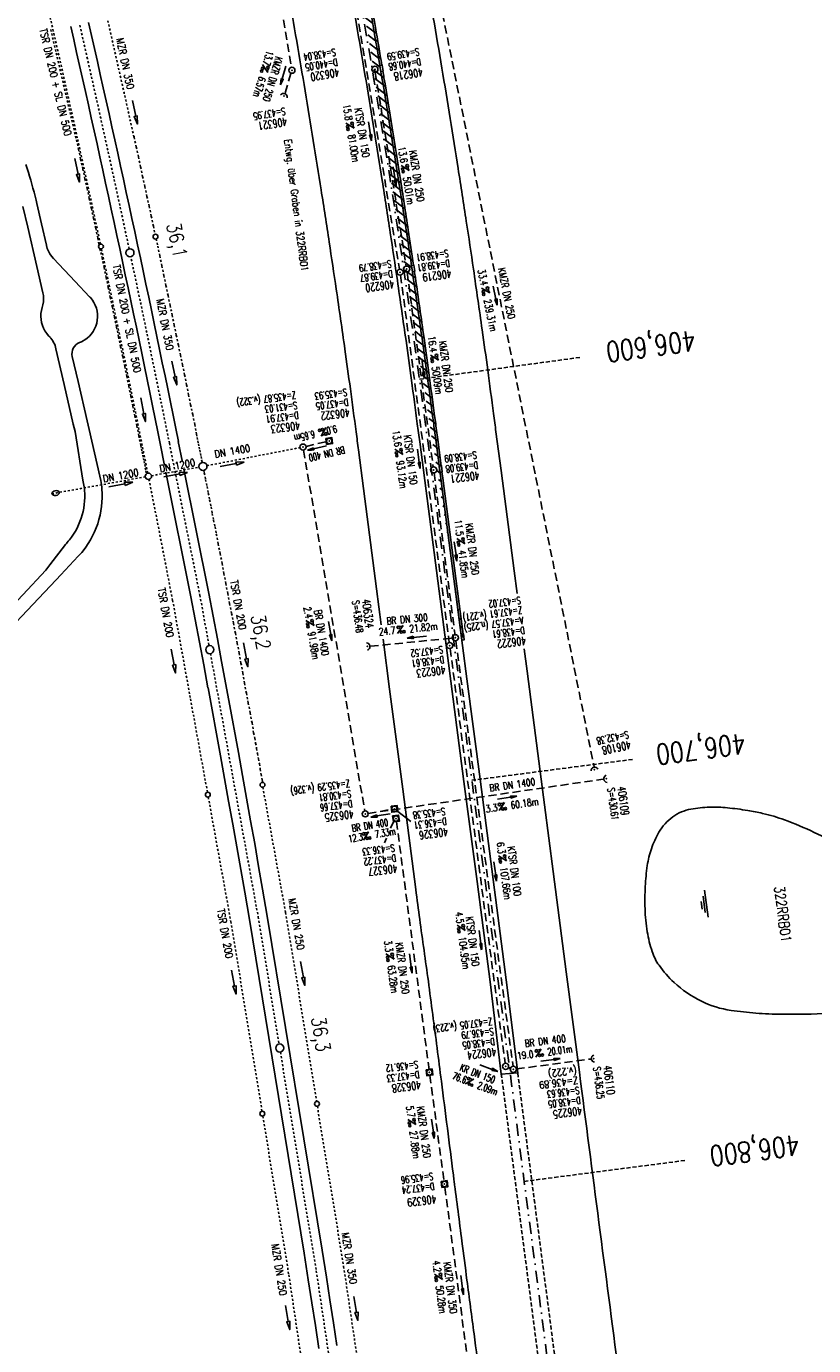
# Model space of a CAD drawing. Extents: x 445979 to 446542, y 447886 to 449065.
# Tile 7 of 17: x 446174 to 446369, y 448347 to 448674. Entities that reach past the tile are written whole.
import ezdxf
from ezdxf.enums import TextEntityAlignment as Align

# ---------------------------------------------------------------- set-up
doc = ezdxf.new("R2010")
doc.units = 0
doc.header["$LTSCALE"] = 2
doc.header["$MEASUREMENT"] = 0
for name, pattern in [('ACAD_ISO03W100', [0.5, 0.25, -0.25]), ('ACAD_ISO10W100W', [0.5, 0.25, -0.25]), ('AUSGEZOGEN', [0]), ('GESTRICH-X2', [1.5, 1, -0.5]), ('GESTRICHELT', [0.75, 0.5, -0.25]), ('STRICHLINIEX2', [0.5, 0.25, -0.25]), ('STRICHPT-X3', [3, 1.5, -0.75, 0, -0.75])]:
    doc.linetypes.add(name, pattern=pattern)
doc.layers.get('0').update_dxf_attribs({"linetype": 'AUSGEZOGEN'})
for name, color, linetype in [('ACHSE', 250, 'STRICHPT-X3'), ('Bahnachse', 7, 'CONTINUOUS'), ('DB-Wege', 15, 'CONTINUOUS'), ('DB-Wendeplatz', 15, 'CONTINUOUS'), ('Durchlässe', 15, 'CONTINUOUS'), ('FBR', 8, 'CONTINUOUS'), ('Gleisachse', 7, 'CONTINUOUS'), ('HEKTOM', 250, 'GESTRICHELT'), ('KANAL', 7, 'GESTRICH-X2'), ('MS-UEBERFAHRT', 8, 'GESTRICHELT'), ('PFEIL', 7, 'CONTINUOUS'), ('PKT', 7, 'CONTINUOUS'), ('RRB', 4, 'AUSGEZOGEN'), ('SCHACHTNR', 6, 'CONTINUOUS'), ('SCHLITZRINNE', 8, 'AUSGEZOGEN'), ('SCHRIFT', 7, 'AUSGEZOGEN'), ('SCHSYMBOL', 7, 'AUSGEZOGEN'), ('TEXTO', 4, 'CONTINUOUS'), ('TEXTU', 4, 'CONTINUOUS'), ('Tiefenentwässerung', 15, 'CONTINUOUS')]:
    doc.layers.add(name, color=color, linetype=linetype)
doc.styles.add('ROMANS', font='romans.shx', dxfattribs={"width": 0.8})

# ---------------------------------------------------------------- blocks, each defined once
blk = doc.blocks.new('40')
at = {"color": 0}
blk.add_arc((0.02, 0.31), 0.91, 192.5363, 347.4637, dxfattribs=at)
blk.add_point((0, 0), dxfattribs=at)
blk = doc.blocks.new('PROM')
blk.add_line((1.57, 1.82), (0.02, 0.02))
for centre, radius in [((0.32, 1.51), 0.317), ((0.94, 0.29), 0.283), ((1.64, 0.29), 0.283)]:
    blk.add_circle(centre, radius)
blk.add_arc((0.99, 2.68), 1.03, 239.1414, 303.3549)
blk = doc.blocks.new('PFEIL2')
at = {"color": 0}
for p, q in [((0.88, 0), (-2.4, -0.01)), ((0.88, -0.27), (0.88, 0.28)), ((0.88, 0.28), (2.43, 0.01)), ((0.91, 0.27), (0.88, 0.26)), ((0.97, 0.26), (0.88, 0.25)), ((1.02, 0.25), (0.88, 0.23)), ((1.07, 0.24), (0.88, 0.21)), ((1.13, 0.23), (0.88, 0.19)), ((1.18, 0.22), (0.88, 0.17)), ((1.24, 0.21), (0.88, 0.15)), ((1.29, 0.21), (0.88, 0.14)), ((1.34, 0.2), (0.88, 0.12)), ((1.4, 0.19), (0.88, 0.1)), ((1.45, 0.18), (0.88, 0.08)), ((1.51, 0.17), (0.88, 0.06)), ((1.56, 0.16), (0.88, 0.04)), ((1.61, 0.15), (0.88, 0.02)), ((1.67, 0.14), (0.88, 0.01)), ((1.72, 0.13), (0.88, -0.01)), ((1.78, 0.12), (0.88, -0.03)), ((1.83, 0.11), (0.88, -0.05)), ((1.88, 0.1), (0.88, -0.07)), ((1.94, 0.09), (0.88, -0.09)), ((2.05, 0.08), (0.88, -0.12)), ((1.99, 0.08), (0.88, -0.11)), ((2.1, 0.07), (0.88, -0.14)), ((2.15, 0.06), (0.88, -0.16)), ((2.21, 0.05), (0.88, -0.18)), ((2.26, 0.04), (0.88, -0.2)), ((2.32, 0.03), (0.88, -0.22)), ((2.37, 0.02), (0.88, -0.23)), ((2.42, 0.01), (0.88, -0.25)), ((2.43, 0.01), (0.88, -0.27))]:
    blk.add_line(p, q, dxfattribs=at)
blk = doc.blocks.new('20')
blk.add_lwpolyline([(-0.75, -0.75), (0.75, -0.75), (0.75, 0.75), (-0.75, 0.75)], close=True)
blk.add_circle((0, 0), 0.676)
blk.add_point((0, 0))
blk = doc.blocks.new('GST')
at = {"color": 0}
blk.add_circle((0, 0), 0.75, dxfattribs=at)
blk.add_point((0, 0), dxfattribs=at)
blk = doc.blocks.new('10')
blk.add_blockref('GST', (0, 0))
blk = doc.blocks.new('42')
at = {"color": 0}
blk.add_arc((-0.02, -0.31), 0.91, 12.5363, 167.4637, dxfattribs=at)
blk.add_point((0, 0), dxfattribs=at)
blk = doc.blocks.new('WASSER2')
at = {"layer": 'TEXTU'}
for p, q in [((-3.34, 0.01), (3.36, 0.01)), ((-1.9, -0.54), (2.16, -0.54)), ((-0.7, -1.16), (1.24, -1.16))]:
    blk.add_line(p, q, dxfattribs=at)

msp = doc.modelspace()

# ---------------------------------------------------------------- hatches: boundary and pattern name
at = {"layer": 'SCHLITZRINNE'}
h = msp.add_hatch(dxfattribs=at)
h.set_pattern_fill('_USER', color=256, scale=1.5, angle=45, style=0, pattern_type=0)
h.set_pattern_definition([(322.4164, (446280.6526, 448535.3641), (0.914878, 1.188696), [])])
edge = h.paths.add_edge_path()
edge.add_line((446281.81, 448522.62), (446282.3, 448522.69))
edge.add_line((446277, 448563.44), (446277.2, 448561.89))
edge.add_line((446277.2, 448561.89), (446280.43, 448537.1))
edge.add_line((446280.43, 448537.1), (446282.3, 448522.69))
edge.add_arc((443797.75, 448249.7), 2498.48, 11.19239, 11.32514, ccw=False)
edge.add_arc((443798.32, 448249.82), 2497.9, 10.9063, 11.19239, ccw=False)
edge.add_arc((443768.95, 448244.16), 2527.81, 10.62191, 10.9063, ccw=False)
edge.add_arc((443771.66, 448244.66), 2525.05, 10.33723, 10.62191, ccw=False)
edge.add_arc((443799.93, 448249.82), 2496.31, 10.05093, 10.33723, ccw=False)
edge.add_arc((443801.59, 448250.12), 2494.63, 9.76449, 10.05093, ccw=False)
edge.add_arc((443770.72, 448244.8), 2525.95, 9.47984, 9.76449, ccw=False)
edge.add_arc((443771.55, 448244.94), 2525.11, 9.19519, 9.47984, ccw=False)
edge.add_arc((443799.26, 448249.43), 2497.04, 8.90894, 9.19519, ccw=False)
edge.add_arc((443672.8, 448229.6), 2625.04, 8.62245, 8.90894, ccw=False)
edge.add_arc((444137.25, 448300.03), 2155.28, 8.30627, 8.62245, ccw=False)
edge.add_arc((442895.59, 448118.75), 3410.1, 8.05264, 8.30627, ccw=False)
edge.add_arc((444813.28, 448390.07), 1473.32, 7.66677, 8.05264, ccw=False)
edge.add_arc((437899.02, 447459.3), 8449.95, 7.593165, 7.666772, ccw=False)
edge.add_arc((444823.93, 448382.44), 1463.77, 7.41631, 7.59316, ccw=False)
edge.add_line((446275.46, 448571.38), (446276.7, 448561.82))
edge.add_line((446276.7, 448561.82), (446279.93, 448537.03))
edge.add_line((446279.93, 448537.03), (446281.81, 448522.62))

# ---------------------------------------------------------------- linework, layer by layer
at = {"layer": 'ACHSE', "flags": 128}
msp.add_lwpolyline([(446175.19, 449011.57), (446178.7, 449000.59), (446186.09, 448976.7), (446193.24, 448952.75), (446200.15, 448928.72), (446206.82, 448904.63), (446213.25, 448880.47), (446219.44, 448856.25), (446225.39, 448831.97), (446231.09, 448807.62), (446236.55, 448783.23), (446241.77, 448758.78), (446246.75, 448734.28), (446251.48, 448709.73), (446255.96, 448685.14), (446260.2, 448660.5), (446264.2, 448635.82), (446267.94, 448611.1), (446271.45, 448586.35), (446273.48, 448571.12), (446274.72, 448561.57), (446277.95, 448536.77), (446281.17, 448511.98), (446284.4, 448487.19), (446287.63, 448462.4), (446290.86, 448437.61), (446294.08, 448412.82), (446303.76, 448338.45), (446310.22, 448288.86), (446329.58, 448140.12), (446334.86, 448099.55), (446342.49, 448040.96), (446358.62, 447917), (446358.74, 447916.1)], dxfattribs=at)
at = {"layer": 'Bahnachse', "linetype": 'ACAD_ISO10W100W'}
msp.add_line((446209.66, 448570.51), (446217.2, 448532.95), dxfattribs=at)
for points in [[(446217.2, 448532.95), (446219.46, 448520.48)], [(446219.81, 448518.51), (446231.6, 448453.4), (446236.75, 448421.97)], [(446237.08, 448420), (446245.95, 448365.9), (446252.29, 448323.19)]]:
    msp.add_lwpolyline(points, dxfattribs=at)
at = {"layer": 'Bahnachse', "linetype": 'Continuous'}
for centre in [(446199.92, 448617.61), (446219.64, 448519.49), (446236.92, 448420.99)]:
    msp.add_circle(centre, 1, dxfattribs=at)
at = {"layer": 'Bahnachse', "linetype": 'ACAD_ISO10W100W'}
for start, end in [(12.70946, 12.83171), (12.03454, 12.70946), (11.34593, 12.00649)]:
    msp.add_arc((442204.5, 447766.86), 4085, start, end, dxfattribs=at)
at = {"layer": 'DB-Wege', "linetype": 'Continuous'}
for p, q in [((446188.31, 448561.43), (446188.48, 448560.59)), ((446192.5, 448562.38), (446192.72, 448561.32))]:
    msp.add_line(p, q, dxfattribs=at)
for points in [[(446174.18, 448639.42), (446174.5, 448638.46), (446174.82, 448637.49), (446175.12, 448636.52), (446175.41, 448635.54), (446175.69, 448634.57), (446175.96, 448633.59), (446176.22, 448632.6), (446176.48, 448631.62), (446176.72, 448630.63), (446176.91, 448629.8)], [(446173.5, 448629.02), (446174.67, 448623.98), (446176.92, 448614.24), (446178.4, 448607.75)], [(446176.91, 448629.8), (446178.08, 448624.77), (446179.28, 448619.46)], [(446181.64, 448593.84), (446183.68, 448585.01), (446185.93, 448575.27), (446186.36, 448573.41)], [(446185.66, 448591.96), (446187.09, 448585.8), (446189.34, 448576.05), (446189.84, 448573.89)], [(446186.36, 448573.41), (446188.31, 448561.43)], [(446189.84, 448573.89), (446192.51, 448562.37)], [(446188.48, 448560.59), (446188.55, 448560.16), (446188.62, 448559.73), (446188.67, 448559.29), (446188.71, 448558.86), (446188.75, 448557.99), (446188.76, 448557.11), (446188.72, 448556.24), (446188.63, 448555.37), (446188.51, 448554.51), (446188.34, 448553.66), (446188.12, 448552.81), (446187.87, 448551.97), (446187.57, 448551.15), (446187.24, 448550.35), (446186.86, 448549.56), (446186.44, 448548.8), (446185.99, 448548.05), (446185.5, 448547.33), (446184.98, 448546.63), (446184.7, 448546.29), (446184.42, 448545.96), (446184.22, 448545.74), (446184.02, 448545.53)], [(446192.72, 448561.32), (446192.8, 448560.82), (446192.88, 448560.28), (446192.95, 448559.74), (446192.99, 448559.2), (446193.05, 448558.11), (446193.06, 448557.02), (446193.01, 448555.94), (446192.9, 448554.85), (446192.74, 448553.78), (446192.53, 448552.71), (446192.27, 448551.66), (446191.95, 448550.62), (446191.58, 448549.59), (446191.16, 448548.59), (446190.69, 448547.61), (446190.17, 448546.65), (446189.61, 448545.72), (446189, 448544.83), (446188.34, 448543.96), (446188, 448543.54), (446187.65, 448543.12), (446187.4, 448542.85), (446187.16, 448542.58)], [(446184.02, 448545.53), (446180.15, 448540.48), (446179.13, 448539.15), (446173.42, 448533.08), (446166.57, 448525.8), (446159.72, 448518.51), (446152.87, 448511.23), (446147.37, 448505.38)], [(446187.16, 448542.58), (446182.82, 448537.97), (446181.68, 448536.76), (446175.97, 448530.69), (446169.12, 448523.4), (446162.27, 448516.12), (446155.42, 448508.83), (446149.92, 448502.98)]]:
    msp.add_lwpolyline(points, dxfattribs=at)
at = {"layer": 'DB-Wendeplatz', "linetype": 'Continuous'}
for points in [[(446186.41, 448610.51), (446181.04, 448616.17), (446180.55, 448616.74), (446180.13, 448617.36), (446179.78, 448618.02), (446179.5, 448618.71), (446179.29, 448619.41), (446179.28, 448619.46)], [(446189.96, 448606.76), (446186.41, 448610.51)], [(446178.4, 448607.72), (446178.53, 448607.02), (446178.57, 448606.27), (446178.54, 448605.52), (446178.44, 448604.78), (446178.25, 448604.07)], [(446178.25, 448604.07), (446178.24, 448604.05), (446178.05, 448603.32), (446177.94, 448602.58), (446177.91, 448601.84), (446177.96, 448601.09), (446178.09, 448600.35), (446178.29, 448599.63), (446178.58, 448598.94), (446178.93, 448598.28), (446179.35, 448597.66), (446179.84, 448597.1), (446180.18, 448596.77)]]:
    msp.add_lwpolyline(points, dxfattribs=at)
msp.add_lwpolyline([(446187.49, 448595.41), (446187.95, 448595.62, 0.02673), (446188.23, 448595.76), (446188.74, 448596.06), (446189.34, 448596.5), (446189.9, 448597), (446190.39, 448597.56), (446190.83, 448598.17), (446191.19, 448598.82), (446191.49, 448599.51), (446191.7, 448600.23), (446191.85, 448600.96), (446191.91, 448601.71), (446191.89, 448602.46), (446191.79, 448603.2), (446191.62, 448603.92), (446191.36, 448604.63), (446191.04, 448605.3), (446190.64, 448605.94), (446190.18, 448606.52), (446189.99, 448606.73), (446189.96, 448606.76)], format="xyb", dxfattribs=at)
for centre, radius, start, end in [((446175.52, 448592.6), 6.24, 11.4113, 43.1276), ((446188.59, 448592.62), 3, 111.5886, 193.0194)]:
    msp.add_arc(centre, radius, start, end, dxfattribs=at)
at = {"layer": 'Durchlässe', "linetype": 'STRICHLINIEX2'}
for p, q in [((446218.94, 448564.97), (446241.74, 448569.41)), ((446205.25, 448562.49), (446216.97, 448564.61)), ((446180.66, 448558.04), (446203.68, 448562.21))]:
    msp.add_line(p, q, dxfattribs=at)
at = {"layer": 'Durchlässe', "linetype": 'Continuous'}
for p, q in [((446210.42, 448565.48), (446210.42, 448565.48)), ((446214.17, 448563.32), (446212.13, 448563.34)), ((446212.13, 448563.34), (446212.28, 448562.55)), ((446214.17, 448563.32), (446212.28, 448562.55)), ((446226.15, 448565.49), (446222.22, 448564.74)), ((446228.12, 448565.87), (446226.08, 448565.89)), ((446226.08, 448565.89), (446226.23, 448565.1)), ((446228.12, 448565.87), (446226.23, 448565.1)), ((446198.67, 448560.49), (446194.74, 448559.74)), ((446200.63, 448560.87), (446198.59, 448560.89)), ((446198.59, 448560.89), (446198.74, 448560.1)), ((446200.63, 448560.87), (446198.74, 448560.1)), ((446212.21, 448562.95), (446208.28, 448562.19))]:
    msp.add_line(p, q, dxfattribs=at)
msp.add_ellipse((446181.55, 448558.2), major_axis=(0.886, 0.16), ratio=0.666547, dxfattribs=at)
at = {"layer": 'FBR'}
for p, q in [((446291.65, 448414.53), (446288.87, 448437.35)), ((446295.7, 448414.82), (446292.84, 448437.87)), ((446291.65, 448414.53), (446295.7, 448414.82))]:
    msp.add_line(p, q, dxfattribs=at)
for points in [[(446298.19, 448239.42, 0.000002), (446300.71, 448220.06, -0.000009)], [(446253.99, 448684.79, -0.00125), (446256.14, 448672.52, -0.001242), (446258.23, 448660.17, -0.001242), (446260.26, 448647.81, -0.001249), (446262.22, 448635.51, -0.00125), (446264.22, 448622.56, -0.001379), (446265.97, 448610.81, -0.001107), (446268.11, 448595.89, -0.001684), (446269.47, 448586.08, -0.000321), (446270.9, 448575.33, -0.000772), (446271.49, 448570.86), (446272.74, 448561.31), (446275.96, 448536.52), (446279.19, 448511.72), (446282.42, 448486.93), (446285.65, 448462.14), (446288.87, 448437.35)], [(446257.93, 448685.49, -0.00125), (446260.08, 448673.2, -0.001242), (446262.17, 448660.83, -0.001242), (446264.21, 448648.45, -0.001249), (446266.17, 448636.13, -0.00125), (446268.17, 448623.16, -0.00138), (446269.92, 448611.39, -0.001107), (446272.07, 448596.45, -0.001684), (446273.43, 448586.62, -0.000321), (446274.87, 448575.86, -0.000772), (446275.46, 448571.38), (446276.7, 448561.82), (446279.93, 448537.03), (446283.16, 448512.24), (446286.39, 448487.45), (446289.61, 448462.66), (446292.84, 448437.87)], [(446238.98, 448682.13, -0.00125), (446241.11, 448669.94, -0.001242), (446243.19, 448657.66, -0.001242), (446245.21, 448645.37, -0.001249), (446247.15, 448633.15, -0.00125), (446249.14, 448620.28, -0.001379), (446250.88, 448608.6, -0.001107), (446253.01, 448593.77, -0.001684), (446254.36, 448584, -0.000321), (446255.79, 448573.32, -0.000772), (446256.37, 448568.87), (446257.62, 448559.34), (446260.84, 448534.55), (446262, 448525.66)], [(446274.86, 448675.75, -0.001242), (446276.97, 448663.3, -0.001242), (446279.02, 448650.85, -0.001249), (446280.99, 448638.45, -0.00125), (446283, 448625.4, -0.00138), (446284.77, 448613.57, -0.001106), (446286.93, 448598.54, -0.001684), (446288.29, 448588.66, -0.000321), (446289.74, 448577.85, -0.000772), (446290.33, 448573.34), (446291.58, 448563.76), (446294.81, 448538.97), (446295.53, 448533.41)], [(446273.63, 448437.5, -0.000306), (446275.79, 448421.03, -0.000612), (446276.85, 448412.78, -0.000015), (446279.81, 448389.6, 0.000226), (446280.01, 448388.06, 0.000171), (446281.92, 448373.21, 0.000265), (446283.16, 448363.63, 0.000501), (446284.92, 448350.29, -0.000569), (446286.46, 448338.55, -0.000027), (446287.08, 448333.75, -0.000007), (446289.69, 448313.68, -0.000039)], [(446262.47, 448522.07), (446264.07, 448509.76), (446267.3, 448484.97), (446270.52, 448460.17, 0.001723), (446271.5, 448452.84, 0.000824), (446273.63, 448437.5)], [(446297.31, 448519.71), (446298.03, 448514.18), (446301.26, 448489.39), (446304.49, 448464.6), (446307.71, 448439.8), (446310.94, 448415.01, 0.000001), (446315.78, 448377.83, -0.000001), (446320.62, 448340.64), (446327.08, 448291.06), (446346.44, 448142.31, -0.000003), (446351.72, 448101.75, 0.000004)], [(446290.38, 448308.33, -0.000011), (446292.92, 448288.79, -0.001957)]]:
    msp.add_lwpolyline(points, format="xyb", dxfattribs=at)
at = {"layer": 'Gleisachse', "linetype": 'Continuous'}
for p, q in [((446207.46, 448570.07), (446208.47, 448565.04)), ((446211.87, 448570.96), (446212.89, 448565.84)), ((446208.81, 448563.35), (446214.99, 448532.51)), ((446213.23, 448564.15), (446219.41, 448533.39)), ((446216.03, 448526.93), (446214.97, 448532.54)), ((446220.45, 448527.77), (446219.39, 448533.38)), ((446221.52, 448522.15), (446220.46, 448527.77)), ((446217.09, 448521.32), (446216.03, 448526.93)), ((446218.15, 448515.7), (446217.09, 448521.32)), ((446222.57, 448516.53), (446221.52, 448522.15)), ((446219.19, 448510.09), (446218.14, 448515.71)), ((446224.36, 448506.91), (446222.57, 448516.53)), ((446222.28, 448493.24), (446219.21, 448510.09)), ((446226.7, 448494.04), (446224.36, 448506.92)), ((446223.29, 448487.61), (446222.28, 448493.24)), ((446227.72, 448488.41), (446226.7, 448494.04)), ((446228.73, 448482.79), (446227.72, 448488.41)), ((446224.3, 448481.99), (446223.29, 448487.62)), ((446225.3, 448476.37), (446224.3, 448482)), ((446229.73, 448477.16), (446228.73, 448482.78)), ((446226.29, 448470.75), (446225.3, 448476.37)), ((446230.73, 448471.53), (446229.73, 448477.16)), ((446227.28, 448465.12), (446226.29, 448470.75)), ((446231.71, 448465.9), (446230.73, 448471.53)), ((446232.69, 448460.27), (446231.71, 448465.89)), ((446228.26, 448459.49), (446227.28, 448465.12)), ((446229.42, 448452.81), (446228.26, 448459.5)), ((446233.85, 448453.56), (446232.69, 448460.26)), ((446229.23, 448453.87), (446229.23, 448453.87)), ((446229.42, 448452.81), (446242.95, 448370.29)), ((446233.85, 448453.56), (446247.39, 448371)), ((446248.43, 448364.37), (446247.39, 448371)), ((446243.98, 448363.67), (446242.95, 448370.29)), ((446249.3, 448358.72), (446248.43, 448364.36)), ((446244.86, 448358.03), (446243.98, 448363.67)), ((446245.73, 448352.38), (446244.86, 448358.03)), ((446250.17, 448353.07), (446249.3, 448358.71)), ((446246.59, 448346.74), (446245.73, 448352.38)), ((446251.04, 448347.42), (446250.17, 448353.07))]:
    msp.add_line(p, q, dxfattribs=at)
for radius in [4087.25, 4082.75]:
    msp.add_arc((442204.5, 447766.86), radius, 11.34593, 12.83171, dxfattribs=at)
at = {"layer": 'HEKTOM'}
for p, q in [((446271.44, 448586.34), (446311.06, 448591.75)), ((446284.4, 448487.2), (446324.05, 448492.35)), ((446297.31, 448388.03), (446336.97, 448393.19))]:
    msp.add_line(p, q, dxfattribs=at)
at = {"layer": 'KANAL'}
for p, q in [((446267.69, 448723.78), (446314.56, 448490.62)), ((446232.03, 448710.72), (446239.78, 448663.47)), ((446253.5, 448692), (446266.53, 448613.56)), ((446238.25, 448657.16), (446239.69, 448662.03)), ((446260.53, 448662.22), (446268.16, 448614.31)), ((446268.37, 448612.84), (446274.84, 448564.69)), ((446243.41, 448569.75), (446248.41, 448570.91)), ((446242.81, 448568.84), (446257.91, 448479.62)), ((446275.03, 448563.19), (446280.22, 448523.16)), ((446259.34, 448520.34), (446279.56, 448522.34)), ((446280.41, 448521.69), (446294.56, 448416.47)), ((446279, 448519.78), (446292.59, 448417.22)), ((446258.78, 448479), (446264.53, 448480)), ((446295.37, 448415.81), (446313.75, 448418.28)), ((446293.41, 448416.19), (446293.94, 448416))]:
    msp.add_line(p, q, dxfattribs=at)
at = {"layer": 'KANAL', "linetype": 'GESTRICH-X2'}
for p, q in [((446266.75, 448612.09), (446278.81, 448521.25)), ((446258.78, 448479), (446316.84, 448487.47)), ((446265.75, 448477), (446273.81, 448415.72)), ((446274, 448414.25), (446277.5, 448388.09)), ((446277.72, 448386.63), (446284.06, 448338.25))]:
    msp.add_line(p, q, dxfattribs=at)
at = {"layer": 'MS-UEBERFAHRT', "flags": 128}
for points in [[(446353.94, 447936.17), (446291.65, 448414.53)], [(446295.7, 448414.82), (446358.17, 447936.78)]]:
    msp.add_lwpolyline(points, dxfattribs=at)
at = {"layer": 'PKT'}
for p in [(446291.64, 448414.41), (446295.66, 448414.76)]:
    msp.add_point(p, dxfattribs=at)
at = {"layer": 'RRB', "flags": 128}
msp.add_lwpolyline([(446328.9, 448444.87, -0.038074), (446327.71, 448449.73, -0.033066), (446327.15, 448455.45, -0.020933), (446327.21, 448460.93, -0.022102), (446327.71, 448466.1, -0.048539), (446328.72, 448470.26, -0.046402), (446330.57, 448474.34, -0.106313), (446334.01, 448478.17, -0.113208), (446338.47, 448480.06, -0.034593), (446343.11, 448480.56, -0.036794), (446347.49, 448480.4, -0.0124), (446352.51, 448479.73, -0.01666), (446356.21, 448479.01, -0.031747), (446361.61, 448477.4, -0.022506), (446368.95, 448474.32, -0.038505), (446375.79, 448470.41, -0.031895), (446383.31, 448464.57, -0.033021), (446387.72, 448460.12, -0.032087), (446391.63, 448454.98, -0.055159), (446393.45, 448451.46, -0.055383), (446394.45, 448447.63, -0.14205), (446393.66, 448441.88, -0.126681), (446389.62, 448436.81, -0.020597), (446385.94, 448434.25, -0.03114), (446383.34, 448432.83, -0.017117), (446378.97, 448430.95, -0.032329), (446376.57, 448430.19, -0.047178), (446372.54, 448429.58, -0.016603), (446360.97, 448429.34, -0.015885), (446354.51, 448429.63, -0.016757), (446348.42, 448430.3, -0.078538), (446341.07, 448432.57, -0.073543), (446334.32, 448437.22, -0.051184), (446330.62, 448441.45, -0.075163)], format="xyb", close=True, dxfattribs=at)
at = {"layer": 'SCHACHTNR'}
for p, q in [((446266.07, 448479.48), (446269.33, 448477.03)), ((446265, 448476.88), (446264.32, 448475.33)), ((446263.27, 448472.91), (446262.77, 448471.75))]:
    msp.add_line(p, q, dxfattribs=at)
at = {"layer": 'SCHLITZRINNE'}
for p, q in [((446260.23, 448672.32), (446260.81, 448671.91)), ((446260.59, 448670.23), (446261.16, 448669.82)), ((446260.94, 448668.14), (446261.52, 448667.73)), ((446261.3, 448666.06), (446261.87, 448665.65)), ((446261.65, 448663.97), (446261.69, 448663.94)), ((446262.09, 448661.33), (446262.67, 448660.88)), ((446262.45, 448659.16), (446263.03, 448658.71)), ((446262.81, 448656.99), (446263.39, 448656.54)), ((446263.17, 448654.82), (446263.75, 448654.37)), ((446263.53, 448652.65), (446264.11, 448652.2)), ((446263.88, 448650.49), (446264.46, 448650.04)), ((446264.23, 448648.32), (446264.81, 448647.88)), ((446264.58, 448646.16), (446265.16, 448645.72)), ((446264.93, 448644), (446265.5, 448643.56)), ((446265.27, 448641.84), (446265.85, 448641.4)), ((446265.61, 448639.69), (446266.19, 448639.24)), ((446265.95, 448637.53), (446266.53, 448637.09)), ((446266.29, 448635.38), (446266.87, 448634.94)), ((446266.63, 448633.23), (446267.2, 448632.79)), ((446266.96, 448631.08), (446267.53, 448630.64)), ((446267.29, 448628.93), (446267.86, 448628.49)), ((446267.62, 448626.79), (446268.19, 448626.34)), ((446267.95, 448624.64), (446268.52, 448624.2)), ((446268.27, 448622.5), (446268.85, 448622.06)), ((446268.6, 448620.36), (446269.17, 448619.92)), ((446268.92, 448618.22), (446269.49, 448617.78)), ((446269.23, 448616.08), (446269.8, 448615.64)), ((446269.86, 448611.81), (446270.43, 448611.37)), ((446270.17, 448609.68), (446270.74, 448609.24)), ((446270.48, 448607.55), (446271.05, 448607.11)), ((446270.79, 448605.42), (446271.36, 448604.98)), ((446271.1, 448603.29), (446271.66, 448602.85)), ((446271.4, 448601.16), (446271.97, 448600.72)), ((446271.7, 448599.04), (446272.27, 448598.6)), ((446272.01, 448596.91), (446272.57, 448596.47)), ((446272.31, 448594.79), (446272.87, 448594.35)), ((446272.6, 448592.67), (446273.17, 448592.23)), ((446272.89, 448590.55), (446273.46, 448590.11)), ((446273.18, 448588.43), (446273.75, 448588)), ((446273.47, 448586.32), (446274.03, 448585.89)), ((446273.75, 448584.21), (446274.32, 448583.78)), ((446274.04, 448582.1), (446274.6, 448581.67)), ((446274.32, 448579.99), (446274.88, 448579.56)), ((446274.6, 448577.88), (446275.16, 448577.45)), ((446274.88, 448575.77), (446275.44, 448575.34)), ((446275.16, 448573.66), (446275.72, 448573.23)), ((446275.44, 448571.56), (446276, 448571.12)), ((446275.71, 448569.45), (446276.27, 448569.02)), ((446275.98, 448567.35), (446276.55, 448566.92)), ((446276.26, 448565.25), (446276.69, 448564.91))]:
    msp.add_line(p, q, dxfattribs=at)
for points in [[(446247.58, 448740.34, -0.000579), (446248.71, 448734.67, -0.001248), (446251.1, 448722.43, -0.001241), (446253.44, 448710.1, -0.001242), (446255.72, 448697.76, -0.001249), (446257.93, 448685.49, -0.00125), (446260.08, 448673.2, -0.001242), (446262.17, 448660.83, -0.001242), (446264.21, 448648.45, -0.001249), (446266.17, 448636.13, -0.00125), (446268.17, 448623.16, -0.00138), (446269.92, 448611.39, -0.001107), (446272.07, 448596.45, -0.001684), (446273.43, 448586.62, -0.000321), (446274.87, 448575.86, -0.000772), (446275.46, 448571.38), (446276.7, 448561.82), (446279.93, 448537.03), (446281.81, 448522.62)], [(446253.21, 448714.04, -0.000388), (446253.93, 448710.19, -0.001242), (446256.22, 448697.85, -0.001249), (446258.42, 448685.57, -0.00125), (446260.57, 448673.29, -0.00093), (446262.15, 448664.02, -0.001242)], [(446262.4, 448662.54, -0.000163), (446262.67, 448660.91, -0.001242), (446264.7, 448648.53, -0.001249), (446266.67, 448636.21, -0.00125), (446268.67, 448623.23, -0.001015), (446269.96, 448614.58, -0.001107)], [(446270.18, 448613.09, -0.00019), (446270.42, 448611.47, -0.001107), (446272.57, 448596.52, -0.001684), (446273.92, 448586.69, -0.000321), (446275.37, 448575.93, -0.000772), (446275.96, 448571.45), (446276.8, 448564.93)]]:
    msp.add_lwpolyline(points, format="xyb", dxfattribs=at)
msp.add_lwpolyline([(446277, 448563.44), (446277.2, 448561.89), (446280.43, 448537.1), (446282.3, 448522.69)], dxfattribs=at)
at = {"layer": 'SCHLITZRINNE', "flags": 128}
msp.add_lwpolyline([(446281.81, 448522.62), (446282.3, 448522.69)], dxfattribs=at)
at = {"layer": 'SCHSYMBOL'}
for points in [[(446261.9, 448662.45), (446261.65, 448663.93), (446262.23, 448664.03), (446262.48, 448662.55)], [(446269.69, 448613.02), (446269.47, 448614.5), (446270.04, 448614.59), (446270.26, 448613.1)], [(446276.5, 448563.37), (446276.31, 448564.86), (446276.89, 448564.94), (446277.08, 448563.45)], [(446281.9, 448521.87), (446281.71, 448523.36), (446282.29, 448523.44), (446282.48, 448521.95)]]:
    msp.add_lwpolyline(points, close=True, dxfattribs=at)
at = {"layer": 'Tiefenentwässerung', "linetype": 'ACAD_ISO03W100'}
for p, q in [((446177.53, 448687.52), (446181.29, 448671.08)), ((446210.46, 448531.73), (446214.89, 448507.26)), ((446214.87, 448507.35), (446219.06, 448484.23)), ((446232.75, 448485.49), (446238.34, 448454.62)), ((446219.27, 448483.05), (446224.86, 448452.18)), ((446238.36, 448454.51), (446245.49, 448411.05)), ((446224.84, 448452.29), (446231.97, 448408.83)), ((446245.49, 448411.05), (446246.02, 448407.8)), ((446231.97, 448408.83), (446232.54, 448405.36)), ((446232.73, 448404.18), (446239.19, 448364.79)), ((446246.21, 448406.62), (446252.71, 448367.01)), ((446239.17, 448364.89), (446244.95, 448326)), ((446252.71, 448367.01), (446258.43, 448328.45))]:
    msp.add_line(p, q, dxfattribs=at)
at = {"layer": 'Tiefenentwässerung', "linetype": 'STRICHLINIEX2'}
for points in [[(446180.36, 448672.78), (446187.23, 448643.23), (446187.74, 448640.78), (446188.3, 448638.33), (446188.81, 448635.87), (446189.37, 448633.47), (446189.88, 448631.02), (446190.39, 448628.56), (446190.94, 448626.16), (446191.46, 448623.71), (446191.97, 448621.25), (446192.31, 448619.58)], [(446192.52, 448618.62), (446193.03, 448616.4), (446193.54, 448613.94), (446194.06, 448611.49), (446194.57, 448609.03), (446195.07, 448606.63), (446195.58, 448604.17), (446196.09, 448601.72), (446196.61, 448599.26), (446197.11, 448596.85), (446197.62, 448594.4), (446198.13, 448591.94), (446198.64, 448589.49), (446199.15, 448587.08), (446199.66, 448584.63), (446200.12, 448582.17), (446200.63, 448579.71), (446201.14, 448577.3), (446201.65, 448574.85), (446202.11, 448572.39), (446202.62, 448569.93), (446202.77, 448569.15), (446202.92, 448568.36), (446203.07, 448567.57), (446203.27, 448566.79), (446203.42, 448566.05), (446203.57, 448565.26), (446203.72, 448564.48), (446203.86, 448563.69), (446204, 448563)]]:
    msp.add_lwpolyline(points, dxfattribs=at)
at = {"layer": 'Tiefenentwässerung', "linetype": 'Continuous'}
for points in [[(446200.54, 448655.3), (446201.35, 448651.38), (446200.95, 448651.3), (446201.75, 448649.42), (446201.74, 448651.46), (446201.35, 448651.38)], [(446186.28, 448640.95), (446187.09, 448637.03), (446186.7, 448636.95), (446187.49, 448635.08), (446187.48, 448637.12), (446187.09, 448637.03)], [(446210.26, 448590.83), (446211.07, 448586.91), (446210.68, 448586.83), (446211.47, 448584.95), (446211.46, 448586.99), (446211.07, 448586.91)], [(446202.63, 448581.75), (446203.37, 448577.82), (446202.98, 448577.75), (446203.74, 448575.86), (446203.76, 448577.9), (446203.37, 448577.82)], [(446227.97, 448521.15), (446228.71, 448517.22), (446228.31, 448517.15), (446229.08, 448515.26), (446229.1, 448517.3), (446228.71, 448517.22)], [(446210.1, 448519.64), (446210.84, 448515.71), (446210.44, 448515.64), (446211.21, 448513.75), (446211.23, 448515.79), (446210.84, 448515.71)], [(446225.01, 448440.25), (446225.75, 448436.32), (446225.36, 448436.25), (446226.12, 448434.35), (446226.14, 448436.39), (446225.75, 448436.32)], [(446242.02, 448442.36), (446242.76, 448438.43), (446242.36, 448438.35), (446243.13, 448436.46), (446243.15, 448438.5), (446242.76, 448438.43)], [(446255.22, 448359.58), (446255.89, 448355.63), (446255.5, 448355.57), (446256.23, 448353.66), (446256.29, 448355.7), (446255.89, 448355.63)], [(446238.37, 448357.31), (446239.04, 448353.37), (446238.65, 448353.3), (446239.38, 448351.4), (446239.44, 448353.44), (446239.04, 448353.37)]]:
    msp.add_lwpolyline(points, dxfattribs=at)
at = {"layer": 'Tiefenentwässerung', "linetype": 'ACAD_ISO03W100'}
for points in [[(446200.94, 448646.42), (446200.96, 448646.22), (446201.47, 448643.77), (446202.03, 448641.32), (446202.55, 448638.86), (446203.05, 448636.46), (446203.61, 448634.01), (446204.12, 448631.55), (446204.68, 448629.11), (446205.2, 448626.65), (446205.71, 448624.2), (446206.12, 448622.2)], [(446206.38, 448621.03), (446206.78, 448619.29), (446207.29, 448616.84), (446207.8, 448614.38), (446208.31, 448611.97), (446208.82, 448609.52), (446209.33, 448607.06), (446209.84, 448604.61), (446210.35, 448602.15), (446210.86, 448599.7), (446211.37, 448597.24), (446211.89, 448594.79), (446212.4, 448592.33), (446212.91, 448589.88), (446213.42, 448587.42), (446213.93, 448584.97), (446214.39, 448582.5), (446214.9, 448580.05), (446215.42, 448577.59), (446215.92, 448575.19), (446216.38, 448572.73), (446216.53, 448571.94), (446216.68, 448571.15), (446216.88, 448570.37), (446217.03, 448569.58), (446217.18, 448568.8), (446217.33, 448568.01), (446217.48, 448567.22), (446217.63, 448566.43), (446217.8, 448565.78)], [(446218.17, 448563.82), (446218.29, 448563.19), (446218.6, 448561.52), (446218.96, 448559.85), (446219.28, 448558.17), (446219.59, 448556.5), (446219.95, 448554.83), (446220.26, 448553.16), (446220.57, 448551.48), (446220.94, 448549.82), (446221.25, 448548.14), (446221.71, 448545.68), (446222.22, 448543.23), (446222.68, 448540.76), (446223.14, 448538.3), (446223.61, 448535.84), (446224.07, 448533.38), (446224.53, 448530.92), (446225.04, 448528.46), (446225.5, 448526), (446225.96, 448523.54), (446226.43, 448521.08), (446226.89, 448518.62), (446227.35, 448516.15), (446227.81, 448513.69), (446228.22, 448511.23), (446228.68, 448508.76), (446229.15, 448506.3), (446229.61, 448503.84), (446230.07, 448501.38), (446230.48, 448498.91), (446230.74, 448497.63), (446230.96, 448496.35), (446231.22, 448495.07), (446231.43, 448493.79), (446231.64, 448492.51), (446231.9, 448491.23), (446232.12, 448489.95), (446232.33, 448488.66), (446232.59, 448487.38), (446232.71, 448486.68)]]:
    msp.add_lwpolyline(points, dxfattribs=at)
at = {"layer": 'Tiefenentwässerung', "linetype": 'Continuous'}
for centre, radius in [((446206.24, 448621.61), 0.6), ((446192.75, 448619.17), 0.6), ((446217.95, 448564.79), 1), ((446204.47, 448562.35), 0.8), ((446232.65, 448486.08), 0.6), ((446219.16, 448483.64), 0.6), ((446246.12, 448407.21), 0.6), ((446232.63, 448404.77), 0.6)]:
    msp.add_circle(centre, radius, dxfattribs=at)
at = {"layer": 'Tiefenentwässerung', "linetype": 'ACAD_ISO03W100'}
for radius, start, end in [(4091.85, 12.4089, 12.82687), (4078.15, 12.44814, 12.82926), (4078.15, 12.07093, 12.44814), (4078.15, 11.83499, 12.05407), (4078.15, 11.25863, 11.83499), (4078.15, 10.80834, 11.23615)]:
    msp.add_arc((442204.64, 447766.93), radius, start, end, dxfattribs=at)

# ---------------------------------------------------------------- block references
at = {"layer": 'PFEIL'}
for p, rotation in [((446237.76, 448661.43), 253.2390000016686), ((446259.21, 448647.66), 279.4372000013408), ((446265.31, 448636.48), 279.0406000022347), ((446290.15, 448607.01), 281.3630000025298), ((446272.34, 448588.98), 277.641099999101), ((446246.14, 448569.36), 193.092100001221), ((446271.24, 448566.66), 277.5566999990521), ((446280.35, 448543.78), 277.3526999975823), ((446249.36, 448524.07), 279.6108999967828), ((446270.79, 448522.61), 185.6688000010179), ((446293.08, 448482.89), 8.292799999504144), ((446261.81, 448478.52), 189.7450000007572), ((446290.15, 448464.62), 277.6562999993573), ((446286.47, 448447.71), 277.5566999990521), ((446269.28, 448441.93), 277.4879000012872), ((446288.56, 448416.03), 339.0354999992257), ((446303.81, 448418.04), 7.610500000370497), ((446274.76, 448401.04), 277.6667999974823), ((446281.96, 448362.39), 277.4651000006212)]:
    msp.add_blockref('PFEIL2', p, dxfattribs=dict(at, rotation=rotation))
at = {"layer": 'RRB', "rotation": 277.4614845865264}
msp.add_blockref('WASSER2', (446342.28, 448456.69), dxfattribs=at)
at = {"layer": 'SCHSYMBOL'}
for name, p, rotation in [('10', (446239.92, 448662.74), 279.6074999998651), ('GST', (446260.43, 448662.97), 99.53460000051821), ('42', (446238.01, 448656.38), 336.9718656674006), ('10', (446266.65, 448612.82), 278.381199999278), ('GST', (446268.29, 448613.58), 98.39280000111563), ('10', (446242.67, 448569.58), 277.4728999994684), ('20', (446249.15, 448571.09), 277.4879000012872), ('GST', (446274.95, 448563.93), 97.41640000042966), ('42', (446258.59, 448520.27), 277.4164000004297), ('10', (446278.9, 448520.51), 277.4164000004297), ('GST', (446280.3, 448522.43), 97.41640000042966), ('40', (446314.65, 448489.85), 195.974848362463), ('40', (446317.58, 448487.57), 277.4164000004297), ('10', (446258.03, 448478.89), 277.4164000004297), ('20', (446265.25, 448480.13), 277.4164000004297), ('20', (446265.65, 448477.73), 277.4164000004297), ('10', (446292.7, 448416.47), 277.4164000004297), ('10', (446294.65, 448415.72), 277.4164000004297), ('40', (446314.48, 448418.37), 277.4164000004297), ('20', (446273.9, 448414.99), 277.4164000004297), ('20', (446277.61, 448387.36), 277.4164000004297)]:
    msp.add_blockref(name, p, dxfattribs=dict(at, rotation=rotation))
at = {"layer": 'TEXTU'}
for p, rotation in [((446232.67, 448664.2), 253.2390000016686), ((446253.25, 448649.68), 279.4372000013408), ((446266.87, 448639.21), 279.0406000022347), ((446286.71, 448608.87), 281.3630000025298), ((446274.1, 448592.34), 277.641099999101), ((446248.3, 448574.4), 193.092100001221), ((446265.34, 448569.05), 277.5566999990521), ((446280.66, 448546.95), 277.3526999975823), ((446243.36, 448526.73), 279.6108999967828), ((446266.03, 448523.47), 5.668800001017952), ((446291.11, 448479.67), 8.292799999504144), ((446257.61, 448472.39), 9.745000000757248), ((446290.94, 448468.57), 277.6562999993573), ((446280.7, 448451.36), 277.5566999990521), ((446263.14, 448444.29), 277.4879000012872), ((446300.2, 448418.74), 7.610500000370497), ((446282.73, 448412.13), 339.0354999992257), ((446268.55, 448403.38), 277.6667999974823), ((446275.09, 448365.11), 277.4651000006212)]:
    msp.add_blockref('PROM', p, dxfattribs=dict(at, rotation=rotation))

# ---------------------------------------------------------------- texts
at = {"layer": 'Bahnachse', "linetype": 'Continuous', "style": 'ROMANS', "width": 0.8337}
for s, rotation, p in [('36,1', 282.1359, (446208.93, 448624.61)), ('36,2', 280.1359, (446229.78, 448527.84)), ('36,3', 278.9321, (446244.69, 448428.47))]:
    msp.add_text(s, height=3.5, rotation=rotation, dxfattribs=at).set_placement(p)
at = {"layer": 'Durchlässe', "linetype": 'Continuous', "style": 'ROMANS', "width": 0.8337}
for s, rotation, p in [('DN 1400', 10.318, (446220.96, 448566.91)), ('DN 1200', 10.7169, (446207.38, 448563.31)), ('DN 1200', 10.7169, (446193.42, 448560.83))]:
    msp.add_text(s, height=1.8, rotation=rotation, dxfattribs=at).set_placement(p)
at = {"layer": 'HEKTOM', "style": 'ROMANS', "width": 0.8}
for s, rotation, p in [('406,600', 187.7672, (446339.32, 448598.48)), ('406,700', 187.4164, (446351.68, 448498.83)), ('406,800', 187.4164, (446364.99, 448399.55))]:
    msp.add_text(s, height=5, rotation=rotation, dxfattribs=at).set_placement(p)
at = {"layer": 'RRB', "style": 'ROMANS', "width": 0.8}
msp.add_text('322RRB01', height=2.5, rotation=277.4164, dxfattribs=at).set_placement((446359.05, 448460.84))
at = {"layer": 'SCHACHTNR', "style": 'ROMANS'}
for s, height, rotation, width, p in [('S=438.04', 1.8, 189.6075, 0.6, (446250.61, 448668.15)), ('S=439.59', 1.8, 189.5346, 0.6, (446271.24, 448668.25)), ('D=440.05', 1.8, 189.6075, 0.6, (446251.05, 448665.68)), ('D=440.68', 1.8, 189.5346, 0.6, (446271.68, 448665.78)), ('406320', 2, 189.6075, 0.7, (446251.46, 448663.22)), ('406218', 2, 189.5346, 0.7, (446272.09, 448663.31)), ('S=437.95', 1.8, 189.4719, 0.6, (446238.17, 448653.54)), ('406321', 2, 189.4719, 0.7, (446238.57, 448651.08)), ('S=438.79', 1.8, 188.3811, 0.6, (446264.35, 448615.81)), ('S=438.91', 1.8, 188.3928, 0.6, (446278.49, 448618.42)), ('D=439.81', 1.8, 188.3928, 0.6, (446278.83, 448615.95)), ('D=439.87', 1.8, 188.3811, 0.6, (446264.69, 448613.34)), ('406219', 2, 188.3928, 0.7, (446279.2, 448613.49)), ('406220', 2, 188.3811, 0.7, (446265.06, 448610.87)), ('Z=435.87 (v.322)', 1.8, 187.4729, 0.6, (446240.82, 448583.34)), ('S=435.93', 1.8, 187.4879, 0.6, (446253.44, 448584.07)), ('S=431.03', 1.8, 187.4729, 0.6, (446241.14, 448580.84)), ('D=437.05', 1.8, 187.4879, 0.6, (446253.78, 448581.6)), ('D=437.91', 1.8, 187.4729, 0.6, (446241.48, 448578.37)), ('406322', 2, 187.4879, 0.7, (446254.09, 448579.1)), ('406323', 2, 187.4729, 0.7, (446241.79, 448575.9)), ('S=438.09', 1.8, 187.4164, 0.6, (446285.48, 448568.55)), ('D=439.08', 1.8, 187.4164, 0.6, (446285.83, 448566.05)), ('406221', 2, 187.4164, 0.7, (446286.14, 448563.59)), ('S=436.48', 1.8, 277.4164, 0.6, (446254.78, 448531.5)), ('406324', 2, 277.4164, 0.7, (446257.25, 448531.84)), ('S=437.02', 1.8, 187.4164, 0.6, (446296.37, 448532.62)), ('Z=437.61 (v.221)', 1.8, 187.4164, 0.6, (446296.68, 448530.15)), ('A=437.57 (n.225)', 1.8, 187.4164, 0.6, (446297.02, 448527.65)), ('D=438.61', 1.8, 187.4164, 0.6, (446297.34, 448525.18)), ('406222', 2, 187.4164, 0.7, (446297.65, 448522.72)), ('S=437.52', 1.8, 187.4164, 0.6, (446277.14, 448520.43)), ('D=438.61', 1.8, 187.4164, 0.6, (446277.45, 448517.96)), ('406223', 2, 187.4164, 0.7, (446277.76, 448515.49)), ('S=432.38', 1.8, 191.9395, 0.6, (446322.91, 448499.41)), ('406108', 2, 191.9395, 0.7, (446323.42, 448496.97)), ('Z=435.29 (v.326)', 1.8, 187.4164, 0.6, (446254.12, 448487.3)), ('S=430.61', 1.8, 277.4164, 0.6, (446317.86, 448485.21)), ('406109', 2, 277.4164, 0.7, (446320.36, 448485.53)), ('S=430.81', 1.8, 187.4164, 0.6, (446254.46, 448484.8)), ('D=437.66', 1.8, 187.4164, 0.6, (446254.77, 448482.33)), ('406325', 2, 187.4164, 0.7, (446255.08, 448479.86)), ('S=435.38', 1.8, 187.4164, 0.6, (446277.7, 448480.45)), ('D=436.31', 1.8, 187.4164, 0.6, (446278.04, 448477.98)), ('406326', 2, 187.4164, 0.7, (446278.35, 448475.48)), ('S=436.33', 1.8, 187.4164, 0.6, (446265.21, 448471.39)), ('D=437.22', 1.8, 187.4164, 0.6, (446265.56, 448468.89)), ('406327', 2, 187.4164, 0.7, (446265.87, 448466.42)), ('Z=437.05 (v.223)', 1.8, 187.4164, 0.6, (446289.31, 448428.48)), ('S=436.79', 1.8, 187.4164, 0.6, (446289.65, 448426.01)), ('D=438.05', 1.8, 187.4164, 0.6, (446289.96, 448423.54)), ('406224', 2, 187.4164, 0.7, (446290.28, 448421.04)), ('S=436.12', 1.8, 187.4164, 0.6, (446271, 448417.84)), ('(v.222)', 1.8, 187.4164, 0.8, (446310.16, 448416.38)), ('406110', 2, 277.112, 0.7, (446316.86, 448416.52)), ('D=437.33', 1.8, 187.4164, 0.6, (446271.31, 448415.37)), ('Z=436.89', 1.8, 187.4164, 0.8, (446310.48, 448413.92)), ('S=436.25', 1.8, 277.112, 0.6, (446314.36, 448416.22)), ('406328', 2, 187.4164, 0.7, (446271.66, 448412.87)), ('S=436.63', 1.8, 187.4164, 0.6, (446310.83, 448411.45)), ('D=438.05', 1.8, 187.4164, 0.6, (446311.14, 448408.98)), ('406225', 2, 187.4164, 0.7, (446311.45, 448406.48)), ('S=435.96', 1.8, 187.4164, 0.6, (446274.72, 448390.22)), ('D=437.24', 1.8, 187.4164, 0.6, (446275.03, 448387.72)), ('406329', 2, 187.4164, 0.7, (446275.47, 448384.66))]:
    msp.add_text(s, height=height, rotation=rotation, dxfattribs=dict(at, width=width)).set_placement(p)
at = {"layer": 'SCHRIFT', "style": 'ROMANS', "width": 0.8}
msp.add_text('Entwg. über Graben in 322RRB01', height=1.8, rotation=277.4164, dxfattribs=at).set_placement((446238, 448645.55))
at = {"layer": 'TEXTO', "style": 'ROMANS'}
for s, rotation, width, p in [('KMZR DN 250', 253.239, 0.6, (446234.33, 448660.82)), ('KTSR DN 150', 279.4372, 0.75, (446256.39, 448647.17)), ('KMZR DN 250', 279.0406, 0.75, (446269.88, 448636.46)), ('KMZR DN 250', 281.363, 0.75, (446292.09, 448607.41)), ('KMZR DN 250', 277.6411, 0.75, (446277.08, 448589.35)), ('KTSR DN 150', 277.5567, 0.75, (446268.34, 448566.33)), ('BR DN 400', 193.0921, 0.6, (446248.36, 448568.78)), ('KMZR DN 250', 277.3527, 0.75, (446283.58, 448544.24)), ('BR DN 1400', 279.6109, 0.75, (446246.37, 448523.53)), ('BR DN 300', 5.6688, 0.75, (446268.46, 448526.14)), ('BR DN 1400', 8.2928, 0.75, (446294.49, 448485.18)), ('BR DN 400', 9.745, 0.6, (446259.35, 448475.17)), ('KTSR DN 100', 277.6563, 0.75, (446293.99, 448464.62)), ('KTSR DN 150', 277.5567, 0.75, (446283.66, 448447.25)), ('KMZR DN 250', 277.4879, 0.75, (446266.33, 448440.61)), ('BR DN 400', 7.6105, 0.75, (446302.6, 448421.87)), ('KR DN 150', 339.0355, 0.6, (446285.47, 448413.8)), ('KMZR DN 250', 277.6668, 0.75, (446271.62, 448400.08)), ('KMZR DN 350', 277.4651, 0.75, (446278.15, 448361.62))]:
    msp.add_text(s, height=1.8, rotation=rotation, dxfattribs=dict(at, width=width)).set_placement(p, align=Align.CENTER)
at = {"layer": 'TEXTU', "style": 'ROMANS'}
for s, rotation, width, p in [('13.7', 253.239, 0.6, (446233.71, 448667.69)), ('6.57m', 253.239, 0.6, (446231.8, 448661.31)), ('15.8', 279.4372, 0.75, (446252.5, 448654.19)), ('81.00m', 279.4372, 0.75, (446253.75, 448646.72)), ('13.6', 279.0406, 0.75, (446266.14, 448643.72)), ('50.01m', 279.0406, 0.75, (446267.36, 448636.25)), ('33.4', 281.363, 0.75, (446285.81, 448613.34)), ('239.31m', 281.363, 0.75, (446287.31, 448605.94)), ('16.4', 277.6411, 0.75, (446273.49, 448596.89)), ('50.09m', 277.6411, 0.75, (446274.49, 448589.36)), ('6.65m', 193.0921, 0.6, (446245.37, 448573.71)), ('9.0', 193.0921, 0.6, (446250.81, 448574.99)), ('13.6', 277.5567, 0.75, (446264.74, 448573.59)), ('93.12m', 277.5567, 0.75, (446265.74, 448566.09)), ('11.5', 277.3527, 0.75, (446280.07, 448551.49)), ('41.85m', 277.3527, 0.75, (446281.04, 448543.95)), ('2.4', 279.6109, 0.75, (446242.8, 448529.92)), ('24.7', 5.6688, 0.75, (446261.49, 448523)), ('21.82m', 5.6688, 0.75, (446269.02, 448523.75)), ('91.98m', 279.6109, 0.75, (446243.87, 448523.76)), ('60.18m', 8.2928, 0.75, (446294.07, 448480.11)), ('3.3', 8.2928, 0.75, (446287.92, 448479.2)), ('12.3', 9.745, 0.6, (446254.01, 448471.78)), ('7.33m', 9.745, 0.6, (446260.57, 448472.91)), ('6.3', 277.6563, 0.75, (446290.51, 448471.77)), ('107.66m', 277.6563, 0.75, (446291.32, 448465.59)), ('4.5', 277.5567, 0.75, (446280.29, 448454.54)), ('3.3', 277.4879, 0.75, (446262.72, 448447.48)), ('104.95m', 277.5567, 0.75, (446281.1, 448448.38)), ('63.28m', 277.4879, 0.75, (446263.54, 448441.32)), ('19.0', 7.6105, 0.75, (446295.68, 448418.14)), ('20.01m', 7.6105, 0.66, (446303.18, 448419.14)), ('76.6', 339.0355, 0.6, (446279.33, 448413.43)), ('2.09m', 339.0355, 0.6, (446285.54, 448411.06)), ('5.7', 277.6668, 0.75, (446268.13, 448406.58)), ('27.88m', 277.6668, 0.75, (446268.95, 448400.39)), ('4.2', 277.4651, 0.75, (446274.66, 448368.31)), ('50.28m', 277.4651, 0.75, (446275.47, 448362.12))]:
    msp.add_text(s, height=1.8, rotation=rotation, dxfattribs=dict(at, width=width)).set_placement(p)
at = {"layer": 'Tiefenentwässerung', "linetype": 'Continuous', "style": 'ROMANS', "width": 0.8334}
for s, rotation, p in [('TSR DN 200 + SL DN 500', 283.26, (446177.56, 448672.81)), ('MZR DN 350', 282.26, (446196.51, 448670.5)), ('TSR DN 200 + SL DN 500', 281.26, (446195.64, 448614.46)), ('MZR DN 350', 281.26, (446206.44, 448606.02)), ('TSR DN 200', 280.26, (446206.78, 448534.57)), ('TSR DN 200', 280.26, (446224.69, 448536.46)), ('MZR DN 250', 280.26, (446239, 448457.81)), ('TSR DN 200', 280.26, (446221.44, 448455.21)), ('MZR DN 350', 279.26, (446252.19, 448375.22)), ('MZR DN 250', 279.26, (446234.86, 448372.39))]:
    msp.add_text(s, height=1.8, rotation=rotation, dxfattribs=at).set_placement(p)

doc.saveas('drawing.dxf')
